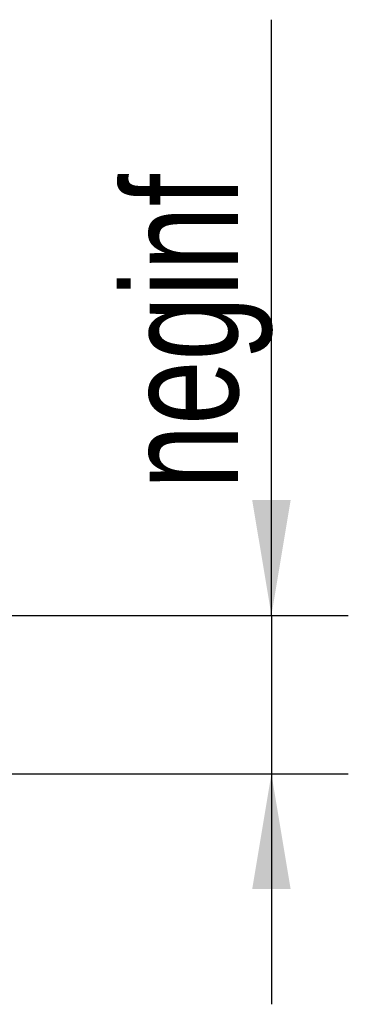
# Model space of a CAD drawing. Header units: millimetres. Extents: x -149 to 420, y 0 to 297.
# Tile 40 of 46: x 227 to 236, y 140 to 165. Entities that reach past the tile are written whole.
import ezdxf

# ---------------------------------------------------------------- set-up
doc = ezdxf.new("R2010")
doc.units = ezdxf.units.MM
doc.layers.add('CARTIGLIO', color=140, linetype='Continuous')
doc.styles.add('SLDTEXTSTYLE3', font='TXT', dxfattribs={"width": 0.75})
doc.dimstyles.new('SLDDIMSTYLE1', dxfattribs={"dimtxt": 3, "dimasz": 3, "dimexe": 0, "dimexo": 0.0625, "dimgap": 0.75, "dimtad": 1, "dimlfac": 20, "dimrnd": 1e-09, "dimzin": 12, "dimdsep": 46, "dimtxsty": 'SLDTEXTSTYLE3', "dimsah": 1, "dimcen": 0.09, "dimadec": 0, "dimazin": 3, "dimtfac": 1, "dimtdec": 3, "dimtmove": 0, "dimatfit": 0, "dimfxl": 0, "dimfrac": 2, "dimtolj": 1, "dimtzin": 12, "dimarcsym": 0})

# ---------------------------------------------------------------- blocks, each defined once
blk = doc.blocks.new('_D_1')
at = {"layer": 'CARTIGLIO'}
for p, q in [((233.81, 149.761), (233.81, 165.268)), ((220.589, 149.761), (235.81, 149.761)), ((233.81, 149.761), (233.81, 145.636)), ((220.589, 145.636), (235.81, 145.636)), ((233.81, 145.636), (233.81, 139.636))]:
    blk.add_line(p, q, dxfattribs=at)
for points in [[(233.81, 149.761), (234.31, 152.761), (233.31, 152.761)], [(233.81, 145.636), (233.31, 142.636), (234.31, 142.636)]]:
    blk.add_solid(points, dxfattribs=at)
at = {"layer": 'CARTIGLIO', "insert": (229.943, 153.047), "char_height": 3, "attachment_point": 1, "rotation": 90, "style": 'SLDTEXTSTYLE3'}
blk.add_mtext('neginf', dxfattribs=at)

msp = doc.modelspace()

# ---------------------------------------------------------------- dimensions: what is measured, and where the dimension line sits
at = {"layer": 'CARTIGLIO'}
dim = msp.add_linear_dim(base=(233.81044, 145.63614), p1=(218.58943, 149.76114), p2=(218.58943, 145.63614), angle=90, text='neginf', dimstyle='SLDDIMSTYLE1', dxfattribs=at)
dim.commit()
dim.dimension.update_dxf_attribs({"geometry": '_D_1', "text_midpoint": (233.81044, 159.15747), "dimtype": 160})

doc.saveas('drawing.dxf')
